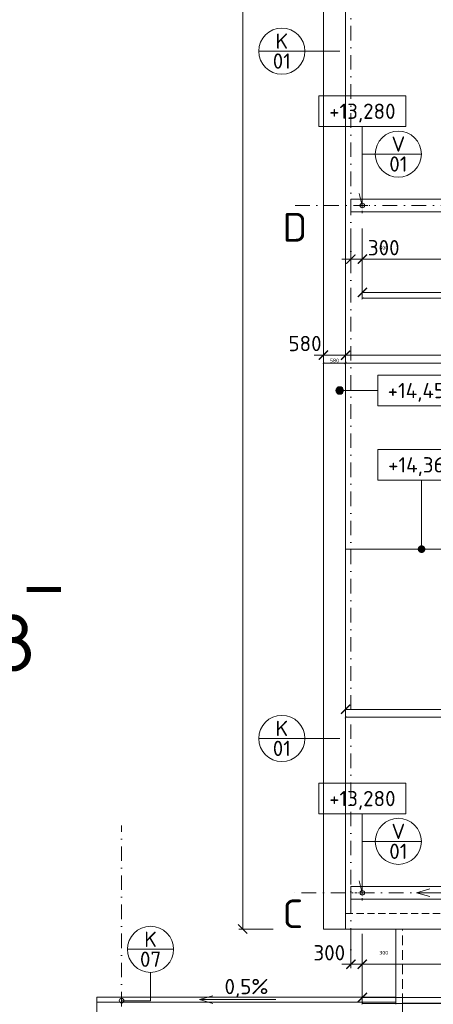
# Model space of a CAD drawing. Header units: millimetres. Extents: x -1695604 to 5289369, y -1488057 to 2187451.
# Tile 108 of 256: x -2667 to 8157, y 174380 to 200166. Entities that reach past the tile are written whole.
import ezdxf
from ezdxf.enums import TextEntityAlignment as Align

# ---------------------------------------------------------------- set-up
doc = ezdxf.new("R2010")
doc.units = ezdxf.units.MM
for name, pattern in [('CENTERX2', [101.6, 63.5, -12.7, 12.7, -12.7]), ('DASHDOT', [25.4, 12.7, -6.35, 0, -6.35]), ('ČÁRKOVANÁ', [19.05, 12.7, -6.35])]:
    doc.linetypes.add(name, pattern=pattern)
doc.layers.get('Defpoints').update_dxf_attribs({"color": 8})
for name, color, linetype, lineweight in [('A99_N_kce-pohl', 1, 'Continuous', 9), ('A99_N_koty-200', 5, 'Continuous', 5), ('A99_N_koty-200 @ 200', 5, 'Continuous', 5), ('A99_N_koty-200 @ 50 (2)', 5, 'Continuous', 5), ('A99_N_koty-vysk', 160, 'Continuous', 5), ('A99_N_txt-popis-200', 240, 'Continuous', 5), ('A99_N_znaceni 200', 5, 'Continuous', 5), ('A99_S_osy', 1, 'CENTERX2', 5)]:
    doc.layers.add(name, color=color, linetype=linetype, lineweight=lineweight)
doc.styles.add('A99_kota', font='isocpeur.ttf', dxfattribs={"height": 2})
doc.styles.add('A99_popis', font='isocpeur.ttf')
doc.styles.add('ad_popis 100', font='isocpeur.ttf', dxfattribs={"height": 200})
doc.dimstyles.new('A99_kota_200 new', dxfattribs={"dimscale": 200, "dimtxt": 2, "dimasz": 1.2, "dimexe": 0.5, "dimexo": 1.5, "dimgap": 0.3, "dimtad": 1, "dimdec": 0, "dimzin": 3, "dimdsep": 46, "dimtxsty": 'A99_kota', "dimblk": 'ARCHTICK', "dimcen": 2.5, "dimazin": 2, "dimtfac": 0.75, "dimtdec": 0, "dimtmove": 2, "dimatfit": 0, "dimfxl": 0, "dimtolj": 1, "dimtzin": 0, "dimlwd": 5, "dimlwe": 5, "dimarcsym": 0})

# ---------------------------------------------------------------- blocks, each defined once
blk = doc.blocks.new('_ArchTick')
at = {"color": 0, "linetype": 'ByBlock', "const_width": 0.15}
blk.add_lwpolyline([(-0.5, -0.5), (0.5, 0.5)], dxfattribs=at)
blk = doc.blocks.new('*D4316')
at = {"layer": 'A99_N_koty-200', "color": 0, "linetype": 'Continuous', "lineweight": 5, "transparency": 16777216}
for p, q in [((5280, 191380), (5040, 191380)), ((5280, 191380), (5280, 191480)), ((5280, 191380), (5860, 191380)), ((5860, 191380), (5860, 191480)), ((5860, 191380), (6100, 191380))]:
    blk.add_line(p, q, dxfattribs=at)
at = {"layer": 'Defpoints', "color": 0, "linetype": 'Continuous', "lineweight": 18, "transparency": 16777216}
for p in [(5280, 191380), (5860, 191380), (5860, 191380)]:
    blk.add_point(p, dxfattribs=at)
at = {"layer": 'A99_N_koty-200', "color": 0, "linetype": 'Continuous', "lineweight": 5, "transparency": 16777216, "xscale": 240, "yscale": 240, "zscale": 240}
blk.add_blockref('_ArchTick', (5280, 191380), dxfattribs=at)
at = {"layer": 'A99_N_koty-200', "color": 0, "linetype": 'Continuous', "lineweight": 5, "transparency": 16777216, "xscale": 240, "yscale": 240, "zscale": 240, "rotation": 180}
blk.add_blockref('_ArchTick', (5860, 191380), dxfattribs=at)
at = {"layer": 'A99_N_koty-200', "color": 0, "linetype": 'Continuous', "transparency": 16777216, "insert": (4800, 191685), "char_height": 400, "attachment_point": 5, "style": 'A99_kota'}
blk.add_mtext('\\A1;580', dxfattribs=at)
blk = doc.blocks.new('*D4317')
at = {"layer": 'A99_N_koty-200', "color": 0, "linetype": 'Continuous', "lineweight": 5, "transparency": 16777216}
for p, q in [((5280, 191305), (5280, 191150)), ((5280, 191175), (5860, 191175)), ((5860, 191305), (5860, 191150))]:
    blk.add_line(p, q, dxfattribs=at)
at = {"layer": 'Defpoints', "color": 0, "linetype": 'Continuous', "lineweight": 18, "transparency": 16777216}
for p in [(5280, 191380), (5860, 191380), (5860, 191175)]:
    blk.add_point(p, dxfattribs=at)
at = {"layer": 'A99_N_koty-200', "color": 0, "linetype": 'Continuous', "lineweight": 5, "transparency": 16777216, "xscale": 60, "yscale": 60, "zscale": 60, "rotation": 180}
blk.add_blockref('_ArchTick', (5280, 191175), dxfattribs=at)
at = {"layer": 'A99_N_koty-200', "color": 0, "linetype": 'Continuous', "lineweight": 5, "transparency": 16777216, "xscale": 60, "yscale": 60, "zscale": 60}
blk.add_blockref('_ArchTick', (5860, 191175), dxfattribs=at)
at = {"layer": 'A99_N_koty-200', "color": 0, "linetype": 'Continuous', "transparency": 16777216, "insert": (5570, 191240), "char_height": 100, "attachment_point": 5, "style": 'A99_kota'}
blk.add_mtext('\\A1;580', dxfattribs=at)
blk = doc.blocks.new('*D4319')
at = {"layer": 'A99_N_koty-200', "color": 0, "linetype": 'Continuous', "lineweight": 5, "transparency": 16777216}
for p, q in [((5860, 191380), (5860, 191480)), ((5860, 191380), (11930, 191380)), ((11930, 190580), (11930, 191480))]:
    blk.add_line(p, q, dxfattribs=at)
at = {"layer": 'Defpoints', "color": 0, "linetype": 'Continuous', "lineweight": 18, "transparency": 16777216}
for p in [(11930, 191380), (5860, 191175), (11930, 189255)]:
    blk.add_point(p, dxfattribs=at)
at = {"layer": 'A99_N_koty-200', "color": 0, "linetype": 'Continuous', "lineweight": 5, "transparency": 16777216, "xscale": 240, "yscale": 240, "zscale": 240, "rotation": 180}
blk.add_blockref('_ArchTick', (5860, 191380), dxfattribs=at)
at = {"layer": 'A99_N_koty-200', "color": 0, "linetype": 'Continuous', "lineweight": 5, "transparency": 16777216, "xscale": 240, "yscale": 240, "zscale": 240}
blk.add_blockref('_ArchTick', (11930, 191380), dxfattribs=at)
at = {"layer": 'A99_N_koty-200', "color": 0, "linetype": 'Continuous', "transparency": 16777216, "insert": (10567.5, 191680), "char_height": 400, "attachment_point": 5, "style": 'A99_kota'}
blk.add_mtext('\\A1;6070', dxfattribs=at)
blk = doc.blocks.new('*D4320')
at = {"layer": 'A99_N_koty-200', "color": 0, "linetype": 'Continuous', "lineweight": 5, "transparency": 16777216}
for p, q in [((5860, 191175), (5860, 191200)), ((5860, 191175), (11930, 191175)), ((11930, 190975), (11930, 191200))]:
    blk.add_line(p, q, dxfattribs=at)
at = {"layer": 'Defpoints', "color": 0, "linetype": 'Continuous', "lineweight": 18, "transparency": 16777216}
for p in [(5860, 191175), (11930, 191175), (11930, 189255)]:
    blk.add_point(p, dxfattribs=at)
at = {"layer": 'A99_N_koty-200', "color": 0, "linetype": 'Continuous', "lineweight": 5, "transparency": 16777216, "xscale": 60, "yscale": 60, "zscale": 60, "rotation": 180}
blk.add_blockref('_ArchTick', (5860, 191175), dxfattribs=at)
at = {"layer": 'A99_N_koty-200', "color": 0, "linetype": 'Continuous', "lineweight": 5, "transparency": 16777216, "xscale": 60, "yscale": 60, "zscale": 60}
blk.add_blockref('_ArchTick', (11930, 191175), dxfattribs=at)
at = {"layer": 'A99_N_koty-200', "color": 0, "linetype": 'Continuous', "transparency": 16777216, "insert": (8895, 191240), "char_height": 100, "attachment_point": 5, "style": 'A99_kota'}
blk.add_mtext('\\A1;6070', dxfattribs=at)
blk = doc.blocks.new('*U50')
at = {"color": 0, "linetype": 'ByBlock'}
blk.add_line((0, -2), (-5, -2), dxfattribs=at)
blk.add_lwpolyline([(0, -4), (11.4, -4), (11.4, 0), (0, 0)], close=True, dxfattribs=at)
at = {"color": 0, "linetype": 'ByBlock', "ltscale": 200, "const_width": 0.5}
blk.add_lwpolyline([(-5.25, -2, -1), (-4.75, -2, -1)], format="xyb", close=True, dxfattribs=at)
at = {"color": 0, "linetype": 'ByBlock'}
blk.add_circle((-5, -2), 0.5, dxfattribs=at)
at = {"color": 0, "linetype": 'ByBlock', "style": 'A99_kota'}
for tag, p in [('VYSKA', (5.7, -2.24)), ('VYSKA_POPIS1', (5.7, -6.04)), ('VYSKA_POPIS2', (5.9, -9.54)), ('VYSKA_POPIS3', (5.9, -13.04))]:
    blk.add_attdef(tag, text='', height=2, dxfattribs=at).set_placement(p, align=Align.MIDDLE)
blk = doc.blocks.new('*U51')
at = {"color": 0, "linetype": 'ByBlock'}
blk.add_line((5.7, -4), (5.7, -13.05), dxfattribs=at)
blk.add_lwpolyline([(0, -4), (11.4, -4), (11.4, 0), (0, 0)], close=True, dxfattribs=at)
at = {"color": 0, "linetype": 'ByBlock', "ltscale": 200, "const_width": 0.5}
blk.add_lwpolyline([(5.7, -13.3, -1), (5.7, -12.8, -1)], format="xyb", close=True, dxfattribs=at)
at = {"color": 0, "linetype": 'ByBlock', "style": 'A99_kota'}
for tag, p in [('VYSKA', (5.7, -2.24)), ('VYSKA_POPIS1', (5.7, -6.04)), ('VYSKA_POPIS2', (5.9, -9.54)), ('VYSKA_POPIS3', (5.9, -13.04))]:
    blk.add_attdef(tag, text='', height=2, dxfattribs=at).set_placement(p, align=Align.MIDDLE)
blk = doc.blocks.new('*D4493')
at = {"layer": 'A99_N_koty-200', "color": 0, "linetype": 'Continuous', "lineweight": 5, "transparency": 16777216}
for p, q in [((5860, 182105), (5860, 182205)), ((5860, 182105), (150690, 182105)), ((150690, 182105), (150690, 182205))]:
    blk.add_line(p, q, dxfattribs=at)
at = {"layer": 'Defpoints', "color": 0, "linetype": 'Continuous', "lineweight": 18, "transparency": 16777216}
for p in [(150690, 182105), (150690, 182095), (5860, 181900)]:
    blk.add_point(p, dxfattribs=at)
at = {"layer": 'A99_N_koty-200', "color": 0, "linetype": 'Continuous', "lineweight": 5, "transparency": 16777216, "xscale": 240, "yscale": 240, "zscale": 240, "rotation": 180}
blk.add_blockref('_ArchTick', (5860, 182105), dxfattribs=at)
at = {"layer": 'A99_N_koty-200', "color": 0, "linetype": 'Continuous', "lineweight": 5, "transparency": 16777216, "xscale": 240, "yscale": 240, "zscale": 240}
blk.add_blockref('_ArchTick', (150690, 182105), dxfattribs=at)
at = {"layer": 'A99_N_koty-200', "color": 0, "linetype": 'Continuous', "transparency": 16777216, "insert": (76950, 182405), "char_height": 400, "attachment_point": 5, "style": 'A99_kota'}
blk.add_mtext('\\A1;144830', dxfattribs=at)
blk = doc.blocks.new('*D4494')
at = {"layer": 'A99_N_koty-200', "color": 0, "linetype": 'Continuous', "lineweight": 5, "transparency": 16777216}
for p, q in [((5860, 181900), (5860, 181925)), ((5860, 181900), (150690, 181900)), ((150690, 182020), (150690, 181875))]:
    blk.add_line(p, q, dxfattribs=at)
at = {"layer": 'Defpoints', "color": 0, "linetype": 'Continuous', "lineweight": 18, "transparency": 16777216}
for p in [(150690, 182095), (5860, 181900), (150690, 181900)]:
    blk.add_point(p, dxfattribs=at)
at = {"layer": 'A99_N_koty-200', "color": 0, "linetype": 'Continuous', "lineweight": 5, "transparency": 16777216, "xscale": 60, "yscale": 60, "zscale": 60, "rotation": 180}
blk.add_blockref('_ArchTick', (5860, 181900), dxfattribs=at)
at = {"layer": 'A99_N_koty-200', "color": 0, "linetype": 'Continuous', "lineweight": 5, "transparency": 16777216, "xscale": 60, "yscale": 60, "zscale": 60}
blk.add_blockref('_ArchTick', (150690, 181900), dxfattribs=at)
at = {"layer": 'A99_N_koty-200', "color": 0, "linetype": 'Continuous', "transparency": 16777216, "insert": (78275, 181965), "char_height": 100, "attachment_point": 5, "style": 'A99_kota'}
blk.add_mtext('\\A1;144830', dxfattribs=at)
blk = doc.blocks.new('*U121')
at = {"color": 0, "linetype": 'ByBlock', "const_width": 0.63}
blk.add_lwpolyline([(-4.5, 0), (0, 0)], dxfattribs=at)
at = {"color": 0, "linetype": 'ByBlock', "style": 'A99_popis', "flags": 12}
blk.add_attdef('OZNŘ_3K', text='', height=5, rotation=0.0024, dxfattribs=at).set_placement((784.08, 77.08), align=Align.RIGHT)
at = {"color": 0, "linetype": 'ByBlock', "style": 'A99_popis'}
blk.add_attdef('OZNŘ_1K', (-9.63, -10.73), '', height=5, dxfattribs=at)
blk = doc.blocks.new('*U66')
at = {"color": 0, "linetype": 'ByBlock'}
for p, q in [((5.7, -4), (5.7, -14.35)), ((5.7, -14.35), (5.29, -12.8))]:
    blk.add_line(p, q, dxfattribs=at)
blk.add_lwpolyline([(0, -4), (11.4, -4), (11.4, 0), (0, 0)], close=True, dxfattribs=at)
at = {"color": 0, "linetype": 'ByBlock', "style": 'A99_kota'}
for tag, p in [('VYSKA', (5.7, -2.24)), ('VYSKA_POPIS1', (5.7, -6.04)), ('VYSKA_POPIS2', (5.9, -9.54)), ('VYSKA_POPIS3', (5.9, -13.04))]:
    blk.add_attdef(tag, text='', height=2, dxfattribs=at).set_placement(p, align=Align.MIDDLE)
blk = doc.blocks.new('*D5109')
at = {"layer": 'A99_N_koty-200', "color": 0, "linetype": 'Continuous', "lineweight": 5, "transparency": 16777216}
for p, q in [((6000, 194695), (6000, 193795)), ((6300, 194695), (6300, 193795)), ((6000, 193895), (5760, 193895)), ((6000, 193895), (6300, 193895)), ((6300, 193895), (6540, 193895))]:
    blk.add_line(p, q, dxfattribs=at)
at = {"layer": 'Defpoints', "color": 0, "linetype": 'Continuous', "lineweight": 18, "transparency": 16777216}
for p in [(6300, 195300), (6000, 195180), (6300, 193895)]:
    blk.add_point(p, dxfattribs=at)
at = {"layer": 'A99_N_koty-200', "color": 0, "linetype": 'Continuous', "lineweight": 5, "transparency": 16777216, "xscale": 240, "yscale": 240, "zscale": 240}
blk.add_blockref('_ArchTick', (6000, 193895), dxfattribs=at)
at = {"layer": 'A99_N_koty-200', "color": 0, "linetype": 'Continuous', "lineweight": 5, "transparency": 16777216, "xscale": 240, "yscale": 240, "zscale": 240, "rotation": 180}
blk.add_blockref('_ArchTick', (6300, 193895), dxfattribs=at)
at = {"layer": 'A99_N_koty-200', "color": 0, "linetype": 'Continuous', "transparency": 16777216, "insert": (6860, 194195), "char_height": 400, "attachment_point": 5, "style": 'A99_kota'}
blk.add_mtext('\\A1;300', dxfattribs=at)
blk = doc.blocks.new('*D5110')
at = {"layer": 'A99_N_koty-200', "color": 0, "linetype": 'Continuous', "lineweight": 5, "transparency": 16777216}
for p, q in [((6000, 194095), (6000, 193870)), ((6300, 194095), (6300, 193870)), ((6000, 193895), (5940, 193895)), ((6000, 193895), (6300, 193895)), ((6300, 193895), (6360, 193895))]:
    blk.add_line(p, q, dxfattribs=at)
at = {"layer": 'Defpoints', "color": 0, "linetype": 'Continuous', "lineweight": 18, "transparency": 16777216}
for p in [(6300, 195300), (6000, 195180), (6300, 193895)]:
    blk.add_point(p, dxfattribs=at)
at = {"layer": 'A99_N_koty-200', "color": 0, "linetype": 'Continuous', "lineweight": 5, "transparency": 16777216, "xscale": 60, "yscale": 60, "zscale": 60}
blk.add_blockref('_ArchTick', (6000, 193895), dxfattribs=at)
at = {"layer": 'A99_N_koty-200', "color": 0, "linetype": 'Continuous', "lineweight": 5, "transparency": 16777216, "xscale": 60, "yscale": 60, "zscale": 60, "rotation": 180}
blk.add_blockref('_ArchTick', (6300, 193895), dxfattribs=at)
at = {"layer": 'A99_N_koty-200', "color": 0, "linetype": 'Continuous', "transparency": 16777216, "insert": (6860, 194195), "char_height": 100, "attachment_point": 5, "style": 'A99_kota'}
blk.add_mtext('\\A1;300', dxfattribs=at)
blk = doc.blocks.new('*D5112')
at = {"layer": 'A99_N_koty-200', "color": 0, "linetype": 'Continuous', "lineweight": 5, "transparency": 16777216}
for p, q in [((6300, 193825), (6300, 192925)), ((18300, 193825), (18300, 192925)), ((6300, 193025), (18300, 193025))]:
    blk.add_line(p, q, dxfattribs=at)
at = {"layer": 'Defpoints', "color": 0, "linetype": 'Continuous', "lineweight": 18, "transparency": 16777216}
for p in [(6300, 195300), (18300, 195300), (18300, 193025)]:
    blk.add_point(p, dxfattribs=at)
at = {"layer": 'A99_N_koty-200', "color": 0, "linetype": 'Continuous', "lineweight": 5, "transparency": 16777216, "xscale": 240, "yscale": 240, "zscale": 240, "rotation": 180}
blk.add_blockref('_ArchTick', (6300, 193025), dxfattribs=at)
at = {"layer": 'A99_N_koty-200', "color": 0, "linetype": 'Continuous', "lineweight": 5, "transparency": 16777216, "xscale": 240, "yscale": 240, "zscale": 240}
blk.add_blockref('_ArchTick', (18300, 193025), dxfattribs=at)
at = {"layer": 'A99_N_koty-200', "color": 0, "linetype": 'Continuous', "transparency": 16777216, "insert": (12300, 193285), "char_height": 400, "attachment_point": 5, "style": 'A99_kota'}
blk.add_mtext('\\A1;12000', dxfattribs=at)
blk = doc.blocks.new('*D5113')
at = {"layer": 'A99_N_koty-200', "color": 0, "linetype": 'Continuous', "lineweight": 5, "transparency": 16777216}
for p, q in [((6300, 193070), (6300, 192845)), ((18300, 193070), (18300, 192845)), ((6300, 192870), (18300, 192870))]:
    blk.add_line(p, q, dxfattribs=at)
at = {"layer": 'Defpoints', "color": 0, "linetype": 'Continuous', "lineweight": 18, "transparency": 16777216}
for p in [(6300, 195300), (18300, 195300), (18300, 192870)]:
    blk.add_point(p, dxfattribs=at)
at = {"layer": 'A99_N_koty-200', "color": 0, "linetype": 'Continuous', "lineweight": 5, "transparency": 16777216, "xscale": 60, "yscale": 60, "zscale": 60, "rotation": 180}
blk.add_blockref('_ArchTick', (6300, 192870), dxfattribs=at)
at = {"layer": 'A99_N_koty-200', "color": 0, "linetype": 'Continuous', "lineweight": 5, "transparency": 16777216, "xscale": 60, "yscale": 60, "zscale": 60}
blk.add_blockref('_ArchTick', (18300, 192870), dxfattribs=at)
at = {"layer": 'A99_N_koty-200', "color": 0, "linetype": 'Continuous', "transparency": 16777216, "insert": (12300, 192935), "char_height": 100, "attachment_point": 5, "style": 'A99_kota'}
blk.add_mtext('\\A1;12000', dxfattribs=at)
blk = doc.blocks.new('*D5115')
at = {"layer": 'A99_N_koty-200', "color": 0, "linetype": 'Continuous', "lineweight": 5, "transparency": 16777216}
for p, q in [((6300, 194390), (6300, 193795)), ((12300, 194390), (12300, 193795)), ((6300, 193895), (12300, 193895))]:
    blk.add_line(p, q, dxfattribs=at)
at = {"layer": 'Defpoints', "color": 0, "linetype": 'Continuous', "lineweight": 18, "transparency": 16777216}
for p in [(6300, 194690), (12300, 194690), (12300, 193895)]:
    blk.add_point(p, dxfattribs=at)
at = {"layer": 'A99_N_koty-200', "color": 0, "linetype": 'Continuous', "lineweight": 5, "transparency": 16777216, "xscale": 240, "yscale": 240, "zscale": 240, "rotation": 180}
blk.add_blockref('_ArchTick', (6300, 193895), dxfattribs=at)
at = {"layer": 'A99_N_koty-200', "color": 0, "linetype": 'Continuous', "lineweight": 5, "transparency": 16777216, "xscale": 240, "yscale": 240, "zscale": 240}
blk.add_blockref('_ArchTick', (12300, 193895), dxfattribs=at)
at = {"layer": 'A99_N_koty-200', "color": 0, "linetype": 'Continuous', "transparency": 16777216, "insert": (10560, 194155), "char_height": 400, "attachment_point": 5, "style": 'A99_kota'}
blk.add_mtext('\\A1;6000', dxfattribs=at)
blk = doc.blocks.new('*D5116')
at = {"layer": 'A99_N_koty-200', "color": 0, "linetype": 'Continuous', "lineweight": 5, "transparency": 16777216}
for p, q in [((6300, 194095), (6300, 193870)), ((12300, 194095), (12300, 193870)), ((6300, 193895), (12300, 193895))]:
    blk.add_line(p, q, dxfattribs=at)
at = {"layer": 'Defpoints', "color": 0, "linetype": 'Continuous', "lineweight": 18, "transparency": 16777216}
for p in [(6300, 194690), (12300, 194690), (12300, 193895)]:
    blk.add_point(p, dxfattribs=at)
at = {"layer": 'A99_N_koty-200', "color": 0, "linetype": 'Continuous', "lineweight": 5, "transparency": 16777216, "xscale": 60, "yscale": 60, "zscale": 60, "rotation": 180}
blk.add_blockref('_ArchTick', (6300, 193895), dxfattribs=at)
at = {"layer": 'A99_N_koty-200', "color": 0, "linetype": 'Continuous', "lineweight": 5, "transparency": 16777216, "xscale": 60, "yscale": 60, "zscale": 60}
blk.add_blockref('_ArchTick', (12300, 193895), dxfattribs=at)
at = {"layer": 'A99_N_koty-200', "color": 0, "linetype": 'Continuous', "transparency": 16777216, "insert": (9300, 193960), "char_height": 100, "attachment_point": 5, "style": 'A99_kota'}
blk.add_mtext('\\A1;6000', dxfattribs=at)
blk = doc.blocks.new('*D5229')
at = {"layer": 'A99_N_koty-200', "color": 0, "linetype": 'Continuous', "lineweight": 5, "transparency": 16777216}
for p, q in [((6000, 176230), (6000, 175330)), ((6300, 176230), (6300, 175330)), ((6000, 175430), (5760, 175430)), ((6000, 175430), (6300, 175430)), ((6300, 175430), (6540, 175430))]:
    blk.add_line(p, q, dxfattribs=at)
at = {"layer": 'Defpoints', "color": 0, "linetype": 'Continuous', "lineweight": 18, "transparency": 16777216}
for p in [(6000, 176715), (6300, 176835), (6300, 175430)]:
    blk.add_point(p, dxfattribs=at)
at = {"layer": 'A99_N_koty-200', "color": 0, "linetype": 'Continuous', "lineweight": 5, "transparency": 16777216, "xscale": 240, "yscale": 240, "zscale": 240}
blk.add_blockref('_ArchTick', (6000, 175430), dxfattribs=at)
at = {"layer": 'A99_N_koty-200', "color": 0, "linetype": 'Continuous', "lineweight": 5, "transparency": 16777216, "xscale": 240, "yscale": 240, "zscale": 240, "rotation": 180}
blk.add_blockref('_ArchTick', (6300, 175430), dxfattribs=at)
at = {"layer": 'A99_N_koty-200', "color": 0, "linetype": 'Continuous', "transparency": 16777216, "insert": (5435, 175730), "char_height": 400, "attachment_point": 5, "style": 'A99_kota'}
blk.add_mtext('\\A1;300', dxfattribs=at)
blk = doc.blocks.new('*D5230')
at = {"layer": 'A99_N_koty-200', "color": 0, "linetype": 'Continuous', "lineweight": 5, "transparency": 16777216}
for p, q in [((6000, 175630), (6000, 175405)), ((6300, 175630), (6300, 175405)), ((6000, 175430), (5940, 175430)), ((6000, 175430), (6300, 175430)), ((6300, 175430), (6360, 175430))]:
    blk.add_line(p, q, dxfattribs=at)
at = {"layer": 'Defpoints', "color": 0, "linetype": 'Continuous', "lineweight": 18, "transparency": 16777216}
for p in [(6000, 176715), (6300, 176835), (6300, 175430)]:
    blk.add_point(p, dxfattribs=at)
at = {"layer": 'A99_N_koty-200', "color": 0, "linetype": 'Continuous', "lineweight": 5, "transparency": 16777216, "xscale": 60, "yscale": 60, "zscale": 60}
blk.add_blockref('_ArchTick', (6000, 175430), dxfattribs=at)
at = {"layer": 'A99_N_koty-200', "color": 0, "linetype": 'Continuous', "lineweight": 5, "transparency": 16777216, "xscale": 60, "yscale": 60, "zscale": 60, "rotation": 180}
blk.add_blockref('_ArchTick', (6300, 175430), dxfattribs=at)
at = {"layer": 'A99_N_koty-200', "color": 0, "linetype": 'Continuous', "transparency": 16777216, "insert": (6860, 175730), "char_height": 100, "attachment_point": 5, "style": 'A99_kota'}
blk.add_mtext('\\A1;300', dxfattribs=at)
blk = doc.blocks.new('*D5232')
at = {"layer": 'A99_N_koty-200', "color": 0, "linetype": 'Continuous', "lineweight": 5, "transparency": 16777216}
for p, q in [((6300, 175360), (6300, 174460)), ((18300, 175360), (18300, 174460)), ((6300, 174560), (18300, 174560))]:
    blk.add_line(p, q, dxfattribs=at)
at = {"layer": 'Defpoints', "color": 0, "linetype": 'Continuous', "lineweight": 18, "transparency": 16777216}
for p in [(6300, 177300), (18300, 176835), (18300, 174560)]:
    blk.add_point(p, dxfattribs=at)
at = {"layer": 'A99_N_koty-200', "color": 0, "linetype": 'Continuous', "lineweight": 5, "transparency": 16777216, "xscale": 240, "yscale": 240, "zscale": 240, "rotation": 180}
blk.add_blockref('_ArchTick', (6300, 174560), dxfattribs=at)
at = {"layer": 'A99_N_koty-200', "color": 0, "linetype": 'Continuous', "lineweight": 5, "transparency": 16777216, "xscale": 240, "yscale": 240, "zscale": 240}
blk.add_blockref('_ArchTick', (18300, 174560), dxfattribs=at)
at = {"layer": 'A99_N_koty-200', "color": 0, "linetype": 'Continuous', "transparency": 16777216, "insert": (12300, 174820), "char_height": 400, "attachment_point": 5, "style": 'A99_kota'}
blk.add_mtext('\\A1;12000', dxfattribs=at)
blk = doc.blocks.new('*D5233')
at = {"layer": 'A99_N_koty-200', "color": 0, "linetype": 'Continuous', "lineweight": 5, "transparency": 16777216}
for p, q in [((6300, 174605), (6300, 174380)), ((18300, 174605), (18300, 174380)), ((6300, 174405), (18300, 174405))]:
    blk.add_line(p, q, dxfattribs=at)
at = {"layer": 'Defpoints', "color": 0, "linetype": 'Continuous', "lineweight": 18, "transparency": 16777216}
for p in [(6300, 177300), (18300, 176835), (18300, 174405)]:
    blk.add_point(p, dxfattribs=at)
at = {"layer": 'A99_N_koty-200', "color": 0, "linetype": 'Continuous', "lineweight": 5, "transparency": 16777216, "xscale": 60, "yscale": 60, "zscale": 60, "rotation": 180}
blk.add_blockref('_ArchTick', (6300, 174405), dxfattribs=at)
at = {"layer": 'A99_N_koty-200', "color": 0, "linetype": 'Continuous', "lineweight": 5, "transparency": 16777216, "xscale": 60, "yscale": 60, "zscale": 60}
blk.add_blockref('_ArchTick', (18300, 174405), dxfattribs=at)
at = {"layer": 'A99_N_koty-200', "color": 0, "linetype": 'Continuous', "transparency": 16777216, "insert": (12300, 174470), "char_height": 100, "attachment_point": 5, "style": 'A99_kota'}
blk.add_mtext('\\A1;12000', dxfattribs=at)
blk = doc.blocks.new('*D5235')
at = {"layer": 'A99_N_koty-200', "color": 0, "linetype": 'Continuous', "lineweight": 5, "transparency": 16777216}
for p, q in [((6300, 175925), (6300, 175330)), ((12300, 175925), (12300, 175330)), ((6300, 175430), (12300, 175430))]:
    blk.add_line(p, q, dxfattribs=at)
at = {"layer": 'Defpoints', "color": 0, "linetype": 'Continuous', "lineweight": 18, "transparency": 16777216}
for p in [(6300, 176225), (12300, 176225), (12300, 175430)]:
    blk.add_point(p, dxfattribs=at)
at = {"layer": 'A99_N_koty-200', "color": 0, "linetype": 'Continuous', "lineweight": 5, "transparency": 16777216, "xscale": 240, "yscale": 240, "zscale": 240, "rotation": 180}
blk.add_blockref('_ArchTick', (6300, 175430), dxfattribs=at)
at = {"layer": 'A99_N_koty-200', "color": 0, "linetype": 'Continuous', "lineweight": 5, "transparency": 16777216, "xscale": 240, "yscale": 240, "zscale": 240}
blk.add_blockref('_ArchTick', (12300, 175430), dxfattribs=at)
at = {"layer": 'A99_N_koty-200', "color": 0, "linetype": 'Continuous', "transparency": 16777216, "insert": (9300, 175690), "char_height": 400, "attachment_point": 5, "style": 'A99_kota'}
blk.add_mtext('\\A1;6000', dxfattribs=at)
blk = doc.blocks.new('*D5236')
at = {"layer": 'A99_N_koty-200', "color": 0, "linetype": 'Continuous', "lineweight": 5, "transparency": 16777216}
for p, q in [((6300, 175630), (6300, 175405)), ((12300, 175630), (12300, 175405)), ((6300, 175430), (12300, 175430))]:
    blk.add_line(p, q, dxfattribs=at)
at = {"layer": 'Defpoints', "color": 0, "linetype": 'Continuous', "lineweight": 18, "transparency": 16777216}
for p in [(6300, 176225), (12300, 176225), (12300, 175430)]:
    blk.add_point(p, dxfattribs=at)
at = {"layer": 'A99_N_koty-200', "color": 0, "linetype": 'Continuous', "lineweight": 5, "transparency": 16777216, "xscale": 60, "yscale": 60, "zscale": 60, "rotation": 180}
blk.add_blockref('_ArchTick', (6300, 175430), dxfattribs=at)
at = {"layer": 'A99_N_koty-200', "color": 0, "linetype": 'Continuous', "lineweight": 5, "transparency": 16777216, "xscale": 60, "yscale": 60, "zscale": 60}
blk.add_blockref('_ArchTick', (12300, 175430), dxfattribs=at)
at = {"layer": 'A99_N_koty-200', "color": 0, "linetype": 'Continuous', "transparency": 16777216, "insert": (9300, 175495), "char_height": 100, "attachment_point": 5, "style": 'A99_kota'}
blk.add_mtext('\\A1;6000', dxfattribs=at)
blk = doc.blocks.new('*U20')
at = {"color": 0, "linetype": 'ByBlock'}
blk.add_line((-3.02, 0), (3.02, 0), dxfattribs=at)
blk.add_circle((0, 0), 3.02, dxfattribs=at)
at = {"color": 0, "linetype": 'ByBlock', "style": 'A99_popis'}
for tag, p in [('KATEGORIE', (0, 1.31)), ('PRVEK', (0, -1.3))]:
    blk.add_attdef(tag, text='', height=2, dxfattribs=at).set_placement(p, align=Align.MIDDLE_CENTER)
blk = doc.blocks.new('*D5709')
at = {"layer": 'A99_N_koty-200', "color": 0, "linetype": 'Continuous', "lineweight": 5, "transparency": 16777216}
for p, q in [((3970, 231775), (3070, 231775)), ((3170, 176350), (3170, 231775)), ((3970, 176350), (3070, 176350))]:
    blk.add_line(p, q, dxfattribs=at)
at = {"layer": 'Defpoints', "color": 0, "linetype": 'Continuous', "lineweight": 18, "transparency": 16777216}
for p in [(3170, 231775), (5600, 231775), (5280, 176350)]:
    blk.add_point(p, dxfattribs=at)
at = {"layer": 'A99_N_koty-200', "color": 0, "linetype": 'Continuous', "lineweight": 5, "transparency": 16777216, "xscale": 240, "yscale": 240, "zscale": 240}
for p, rotation in [((3170, 231775), 90), ((3170, 176350), 270)]:
    blk.add_blockref('_ArchTick', p, dxfattribs=dict(at, rotation=rotation))
at = {"layer": 'A99_N_koty-200', "color": 0, "linetype": 'Continuous', "transparency": 16777216, "insert": (2910, 204063), "char_height": 400, "attachment_point": 5, "rotation": 90, "style": 'A99_kota'}
blk.add_mtext('\\A1;55425', dxfattribs=at)
blk = doc.blocks.new('*D5710')
at = {"layer": 'A99_N_koty-200', "color": 0, "linetype": 'Continuous', "lineweight": 5, "transparency": 16777216}
for p, q in [((3370, 231775), (3145, 231775)), ((3170, 176350), (3170, 231775)), ((3370, 176350), (3145, 176350))]:
    blk.add_line(p, q, dxfattribs=at)
at = {"layer": 'Defpoints', "color": 0, "linetype": 'Continuous', "lineweight": 18, "transparency": 16777216}
for p in [(3170, 231775), (5600, 231775), (5280, 176350)]:
    blk.add_point(p, dxfattribs=at)
at = {"layer": 'A99_N_koty-200', "color": 0, "linetype": 'Continuous', "lineweight": 5, "transparency": 16777216, "xscale": 60, "yscale": 60, "zscale": 60}
for p, rotation in [((3170, 231775), 90), ((3170, 176350), 270)]:
    blk.add_blockref('_ArchTick', p, dxfattribs=dict(at, rotation=rotation))
at = {"layer": 'A99_N_koty-200', "color": 0, "linetype": 'Continuous', "transparency": 16777216, "insert": (3105, 204063), "char_height": 100, "attachment_point": 5, "rotation": 90, "style": 'A99_kota'}
blk.add_mtext('\\A1;55425', dxfattribs=at)
blk = doc.blocks.new('*U5892')
at = {"layer": 'A99_N_koty-200 @ 200', "linetype": 'Continuous'}
dim = blk.add_linear_dim(base=(5860, 191380), p1=(5280, 191380), p2=(5860, 191380), dimstyle='A99_kota_200 new', override={"dimscale": 200, "dimtix": 1, "dimtofl": 1, "dimtmove": 2, "dimatfit": 0}, dxfattribs=at)
dim.commit()
dim.dimension.update_dxf_attribs({"geometry": '*D4316', "text_midpoint": (4800, 191685), "dimtype": 128})
at = {"layer": 'A99_N_koty-200 @ 50 (2)', "linetype": 'Continuous'}
dim = blk.add_linear_dim(base=(5860, 191175), p1=(5280, 191380), p2=(5860, 191380), dimstyle='A99_kota_200 new', override={"dimscale": 50, "dimtix": 1, "dimtofl": 1, "dimtmove": 2, "dimatfit": 0}, dxfattribs=at)
dim.commit()
dim.dimension.update_dxf_attribs({"geometry": '*D4317', "text_midpoint": (5570, 191240)})
blk = doc.blocks.new('*U5893')
at = {"layer": 'A99_N_koty-200 @ 200', "linetype": 'Continuous'}
dim = blk.add_linear_dim(base=(11930, 191380), p1=(5860, 191175), p2=(11930, 189255), dimstyle='A99_kota_200 new', override={"dimscale": 200, "dimtix": 1, "dimtofl": 1, "dimtmove": 2, "dimatfit": 0}, dxfattribs=at)
dim.commit()
dim.dimension.update_dxf_attribs({"geometry": '*D4319', "text_midpoint": (10567.5, 191680), "dimtype": 128})
at = {"layer": 'A99_N_koty-200 @ 50 (2)', "linetype": 'Continuous'}
dim = blk.add_linear_dim(base=(11930, 191175), p1=(5860, 191175), p2=(11930, 189255), dimstyle='A99_kota_200 new', override={"dimscale": 50, "dimtix": 1, "dimtofl": 1, "dimtmove": 2, "dimatfit": 0}, dxfattribs=at)
dim.commit()
dim.dimension.update_dxf_attribs({"geometry": '*D4320', "text_midpoint": (8895, 191240)})
blk = doc.blocks.new('*U5953')
at = {"layer": 'A99_N_koty-200 @ 200', "linetype": 'Continuous'}
dim = blk.add_linear_dim(base=(150690, 182105), p1=(5860, 181900), p2=(150690, 182095), dimstyle='A99_kota_200 new', override={"dimscale": 200, "dimtix": 1, "dimtofl": 1, "dimtmove": 2, "dimatfit": 0}, dxfattribs=at)
dim.commit()
dim.dimension.update_dxf_attribs({"geometry": '*D4493', "text_midpoint": (76950, 182405), "dimtype": 128})
at = {"layer": 'A99_N_koty-200 @ 50 (2)', "linetype": 'Continuous'}
dim = blk.add_linear_dim(base=(150690, 181900), p1=(5860, 181900), p2=(150690, 182095), dimstyle='A99_kota_200 new', override={"dimscale": 50, "dimtix": 1, "dimtofl": 1, "dimtmove": 2, "dimatfit": 0}, dxfattribs=at)
dim.commit()
dim.dimension.update_dxf_attribs({"geometry": '*D4494', "text_midpoint": (78275, 181965)})
blk = doc.blocks.new('*U6124')
at = {"layer": 'A99_N_koty-200 @ 200', "linetype": 'Continuous'}
dim = blk.add_linear_dim(base=(6300, 193895), p1=(6000, 195180), p2=(6300, 195300), dimstyle='A99_kota_200 new', override={"dimscale": 200, "dimtix": 1, "dimtofl": 1, "dimtmove": 2, "dimatfit": 0}, dxfattribs=at)
dim.commit()
dim.dimension.update_dxf_attribs({"geometry": '*D5109', "text_midpoint": (6860, 194195), "dimtype": 128})
at = {"layer": 'A99_N_koty-200 @ 50 (2)', "linetype": 'Continuous'}
dim = blk.add_linear_dim(base=(6300, 193895), p1=(6000, 195180), p2=(6300, 195300), dimstyle='A99_kota_200 new', override={"dimscale": 50, "dimtix": 1, "dimtofl": 1, "dimtmove": 2, "dimatfit": 0}, dxfattribs=at)
dim.commit()
dim.dimension.update_dxf_attribs({"geometry": '*D5110', "text_midpoint": (6860, 194195), "dimtype": 128})
blk = doc.blocks.new('*U6125')
at = {"layer": 'A99_N_koty-200 @ 200', "linetype": 'Continuous'}
dim = blk.add_linear_dim(base=(18300, 193025), p1=(6300, 195300), p2=(18300, 195300), dimstyle='A99_kota_200 new', override={"dimscale": 200, "dimtix": 1, "dimtofl": 1, "dimtmove": 2, "dimatfit": 0}, dxfattribs=at)
dim.commit()
dim.dimension.update_dxf_attribs({"geometry": '*D5112', "text_midpoint": (12300, 193285)})
at = {"layer": 'A99_N_koty-200 @ 50 (2)', "linetype": 'Continuous'}
dim = blk.add_linear_dim(base=(18300, 192870), p1=(6300, 195300), p2=(18300, 195300), dimstyle='A99_kota_200 new', override={"dimscale": 50, "dimtix": 1, "dimtofl": 1, "dimtmove": 2, "dimatfit": 0}, dxfattribs=at)
dim.commit()
dim.dimension.update_dxf_attribs({"geometry": '*D5113', "text_midpoint": (12300, 192935)})
blk = doc.blocks.new('*U6126')
at = {"layer": 'A99_N_koty-200 @ 200', "linetype": 'Continuous'}
dim = blk.add_linear_dim(base=(12300, 193895), p1=(6300, 194690), p2=(12300, 194690), dimstyle='A99_kota_200 new', override={"dimscale": 200, "dimtix": 1, "dimtofl": 1, "dimtmove": 2, "dimatfit": 0}, dxfattribs=at)
dim.commit()
dim.dimension.update_dxf_attribs({"geometry": '*D5115', "text_midpoint": (10560, 194155), "dimtype": 128})
at = {"layer": 'A99_N_koty-200 @ 50 (2)', "linetype": 'Continuous'}
dim = blk.add_linear_dim(base=(12300, 193895), p1=(6300, 194690), p2=(12300, 194690), dimstyle='A99_kota_200 new', override={"dimscale": 50, "dimtix": 1, "dimtofl": 1, "dimtmove": 2, "dimatfit": 0}, dxfattribs=at)
dim.commit()
dim.dimension.update_dxf_attribs({"geometry": '*D5116', "text_midpoint": (9300, 193960)})
blk = doc.blocks.new('*U6164')
at = {"layer": 'A99_N_koty-200 @ 200', "linetype": 'Continuous'}
dim = blk.add_linear_dim(base=(6300, 175430), p1=(6000, 176715), p2=(6300, 176835), dimstyle='A99_kota_200 new', override={"dimscale": 200, "dimtix": 1, "dimtofl": 1, "dimtmove": 2, "dimatfit": 0}, dxfattribs=at)
dim.commit()
dim.dimension.update_dxf_attribs({"geometry": '*D5229', "text_midpoint": (5435, 175730), "dimtype": 128})
at = {"layer": 'A99_N_koty-200 @ 50 (2)', "linetype": 'Continuous'}
dim = blk.add_linear_dim(base=(6300, 175430), p1=(6000, 176715), p2=(6300, 176835), dimstyle='A99_kota_200 new', override={"dimscale": 50, "dimtix": 1, "dimtofl": 1, "dimtmove": 2, "dimatfit": 0}, dxfattribs=at)
dim.commit()
dim.dimension.update_dxf_attribs({"geometry": '*D5230', "text_midpoint": (6860, 175730), "dimtype": 128})
blk = doc.blocks.new('*U6165')
at = {"layer": 'A99_N_koty-200 @ 200', "linetype": 'Continuous'}
dim = blk.add_linear_dim(base=(18300, 174560), p1=(6300, 177300), p2=(18300, 176835), dimstyle='A99_kota_200 new', override={"dimscale": 200, "dimtix": 1, "dimtofl": 1, "dimtmove": 2, "dimatfit": 0}, dxfattribs=at)
dim.commit()
dim.dimension.update_dxf_attribs({"geometry": '*D5232', "text_midpoint": (12300, 174820)})
at = {"layer": 'A99_N_koty-200 @ 50 (2)', "linetype": 'Continuous'}
dim = blk.add_linear_dim(base=(18300, 174405), p1=(6300, 177300), p2=(18300, 176835), dimstyle='A99_kota_200 new', override={"dimscale": 50, "dimtix": 1, "dimtofl": 1, "dimtmove": 2, "dimatfit": 0}, dxfattribs=at)
dim.commit()
dim.dimension.update_dxf_attribs({"geometry": '*D5233', "text_midpoint": (12300, 174470)})
blk = doc.blocks.new('*U6166')
at = {"layer": 'A99_N_koty-200 @ 200', "linetype": 'Continuous'}
dim = blk.add_linear_dim(base=(12300, 175430), p1=(6300, 176225), p2=(12300, 176225), dimstyle='A99_kota_200 new', override={"dimscale": 200, "dimtix": 1, "dimtofl": 1, "dimtmove": 2, "dimatfit": 0}, dxfattribs=at)
dim.commit()
dim.dimension.update_dxf_attribs({"geometry": '*D5235', "text_midpoint": (9300, 175690)})
at = {"layer": 'A99_N_koty-200 @ 50 (2)', "linetype": 'Continuous'}
dim = blk.add_linear_dim(base=(12300, 175430), p1=(6300, 176225), p2=(12300, 176225), dimstyle='A99_kota_200 new', override={"dimscale": 50, "dimtix": 1, "dimtofl": 1, "dimtmove": 2, "dimatfit": 0}, dxfattribs=at)
dim.commit()
dim.dimension.update_dxf_attribs({"geometry": '*D5236', "text_midpoint": (9300, 175495)})
blk = doc.blocks.new('*U6349')
at = {"layer": 'A99_N_koty-200 @ 200', "linetype": 'Continuous'}
dim = blk.add_linear_dim(base=(3170, 231775), p1=(5280, 176350), p2=(5600, 231775), angle=90, dimstyle='A99_kota_200 new', override={"dimscale": 200, "dimtix": 1, "dimtofl": 1, "dimtmove": 2, "dimatfit": 0}, dxfattribs=at)
dim.commit()
dim.dimension.update_dxf_attribs({"geometry": '*D5709', "text_midpoint": (2910, 204062.5)})
at = {"layer": 'A99_N_koty-200 @ 50 (2)', "linetype": 'Continuous'}
dim = blk.add_linear_dim(base=(3170, 231775), p1=(5280, 176350), p2=(5600, 231775), angle=90, dimstyle='A99_kota_200 new', override={"dimscale": 50, "dimtix": 1, "dimtofl": 1, "dimtmove": 2, "dimatfit": 0}, dxfattribs=at)
dim.commit()
dim.dimension.update_dxf_attribs({"geometry": '*D5710', "text_midpoint": (3105, 204062.5)})

msp = doc.modelspace()

# ---------------------------------------------------------------- linework, layer by layer
at = {"layer": 'A99_N_kce-pohl', "linetype": 'ČÁRKOVANÁ', "lineweight": 9, "ltscale": 15}
msp.add_line((5860, 176760), (150690, 176760), dxfattribs=at)
at = {"layer": 'A99_N_kce-pohl', "linetype": 'Continuous', "lineweight": 9}
for points in [[(5280, 176350), (5280, 233125)], [(5280, 232250), (5280, 176350), (7180, 176350), (7180, 174440)], [(5860, 176350), (5860, 231775)], [(11790, 186300), (5860, 186300)], [(7180, 174570), (7180, 174380)]]:
    msp.add_lwpolyline(points, dxfattribs=at)
at = {"layer": 'A99_N_kce-pohl', "color": 1, "linetype": 'Continuous', "ltscale": 25}
msp.add_lwpolyline([(150690, 195135), (150690, 195465), (6000, 195465), (6000, 195135)], close=True, dxfattribs=at)
at = {"layer": 'A99_N_kce-pohl', "linetype": 'DASHDOT', "lineweight": 5, "ltscale": 5}
for points in [[(6300, 195100), (6300, 195500)], [(6100, 195300), (6500, 195300)], [(6300, 177100), (6300, 177500)], [(6100, 177300), (6500, 177300)]]:
    msp.add_lwpolyline(points, dxfattribs=at)
at = {"layer": 'A99_N_kce-pohl', "linetype": 'Continuous', "ltscale": 25}
msp.add_lwpolyline([(150690, 177135), (150690, 177465), (6000, 177465), (6000, 177135)], close=True, dxfattribs=at)
msp.add_lwpolyline([(7180, 174440), (-650, 174440), (-650, 148960), (138875, 148960), (138875, 176350)], dxfattribs=at)
at = {"layer": 'A99_N_kce-pohl', "linetype": 'Continuous', "lineweight": 9, "ltscale": 15}
msp.add_lwpolyline([(138875.5, 176350), (7180, 176350)], dxfattribs=at)
at = {"layer": 'A99_N_kce-pohl', "color": 30, "linetype": 'ČÁRKOVANÁ', "lineweight": 5, "ltscale": 20, "true_color": 0xff6e3d}
msp.add_lwpolyline([(7350, 174405), (7350, 176350)], dxfattribs=at)
at = {"layer": 'A99_N_kce-pohl', "linetype": 'Continuous'}
for points in [[(7180, 174570), (-650, 174570)], [(7180, 174570), (-650, 174570)], [(-650, 174570), (-650, 174440)]]:
    msp.add_lwpolyline(points, dxfattribs=at)
at = {"layer": 'A99_N_kce-pohl', "color": 1, "linetype": 'Continuous', "lineweight": 9, "ltscale": 25}
msp.add_lwpolyline([(138352.5, 174145), (138352.5, 174410), (7350, 174410), (7350, 174145)], close=True, dxfattribs=at)
at = {"layer": 'A99_N_kce-pohl', "color": 254, "linetype": 'ČÁRKOVANÁ', "lineweight": 5, "ltscale": 20, "true_color": 0xffd9cc}
msp.add_lwpolyline([(7350, 148960), (7350, 148960), (7350, 174380)], dxfattribs=at)
at = {"layer": 'A99_N_kce-pohl', "linetype": 'Continuous'}
for centre in [(6300, 195300), (6300, 177300), (0, 174475)]:
    msp.add_circle(centre, 60, dxfattribs=at)
at = {"layer": 'A99_N_koty-vysk'}
for points in [[(7720, 177300), (8070, 177400)], [(7720, 177300), (9720, 177300)], [(7720, 177300), (8070, 177200)], [(2040, 174505), (2390, 174605)], [(2040, 174505), (4040, 174505)], [(2040, 174505), (2390, 174405)]]:
    msp.add_lwpolyline(points, dxfattribs=at)
at = {"layer": 'A99_N_znaceni 200', "lineweight": 5}
for points in [[(4796.9, 199342.5), (5715.1, 199342.5)], [(4796.9, 181342.5), (5715.1, 181342.5)]]:
    msp.add_lwpolyline(points, dxfattribs=at)
at = {"layer": 'A99_N_znaceni 200'}
for points in [[(6638.5, 196646.5), (6300, 196646.5)], [(6638.5, 178646.5), (6300, 178646.5)], [(757.5, 175216), (757.5, 174475), (0, 174475)]]:
    msp.add_lwpolyline(points, dxfattribs=at)
at = {"layer": 'A99_S_osy', "linetype": 'DASHDOT', "lineweight": 5, "ltscale": 30}
for points in [[(6000, 250300), (6000, 175600)], [(176395, 195300), (4375, 195300)], [(0, 146890), (0, 179060)], [(177325, 177300), (4375, 177300)]]:
    msp.add_lwpolyline(points, dxfattribs=at)

# ---------------------------------------------------------------- block references
at = {"layer": 'A99_N_koty-200', "color": 3, "linetype": 'Continuous', "lineweight": 18}
for name in ['*U6124', '*U6125', '*U6126', '*U5892', '*U5893', '*U5953', '*U6165', '*U6166']:
    msp.add_blockref(name, (0, 0), dxfattribs=at)
at = {"layer": 'A99_N_koty-vysk', "xscale": 200, "yscale": 200, "zscale": 200}
for name, p, values in [('*U66', (5160, 198170), {'VYSKA': '+13,280'}), ('*U50', (6710, 190855), {'VYSKA': '+14,450'}), ('*U51', (6710, 188910), {'VYSKA': '+14,362'}), ('*U66', (5160, 180170), {'VYSKA': '+13,280'})]:
    msp.add_blockref(name, p, dxfattribs=at).add_auto_attribs(values)
at = {"layer": 'A99_N_znaceni 200', "xscale": 200, "yscale": 200, "zscale": 200}
for p, values in [((4192.9, 199342.5), {'KATEGORIE': 'K', 'PRVEK': '01'}), ((7242.5, 196646.5), {'KATEGORIE': 'V', 'PRVEK': '01'}), ((4192.9, 181342.5), {'KATEGORIE': 'K', 'PRVEK': '01'}), ((7242.5, 178646.5), {'KATEGORIE': 'V', 'PRVEK': '01'}), ((757.5, 175820), {'KATEGORIE': 'K', 'PRVEK': '07'})]:
    msp.add_blockref('*U20', p, dxfattribs=at).add_auto_attribs(values)

# ---------------------------------------------------------------- texts
at = {"layer": 'A99_N_koty-vysk', "insert": (2693, 175045), "char_height": 400, "attachment_point": 1, "style": 'ad_popis 100'}
msp.add_mtext_dynamic_manual_height_columns('0,5%', width=673.852, gutter_width=2000, heights=[0], dxfattribs=at)
at = {"layer": 'A99_N_txt-popis-200', "color": 1, "lineweight": 0, "insert": (4211.5, 195105), "char_height": 750, "attachment_point": 1, "style": 'ad_popis 100', "bg_fill": 3, "box_fill_scale": 1, "bg_fill_color": 256, "bg_fill_transparency": 0}
msp.add_mtext_dynamic_manual_height_columns('D', width=832.5, gutter_width=1000, heights=[0], dxfattribs=at)

# ---------------------------------------------------------------- next in the draw order: block references
at = {"layer": 'A99_N_txt-popis-200'}
ref = msp.add_blockref('*U121', (-1585, 185245), dxfattribs=dict(at, xscale=200, yscale=200, zscale=200))
ref.add_attrib('OZNŘ_1K', 'B', (-3511.5, 183099), dxfattribs={"layer": '0', "color": 0, "linetype": 'ByBlock', "height": 1500, "style": 'A99_popis'})

# ---------------------------------------------------------------- next in the draw order: texts
at = {"layer": 'A99_N_txt-popis-200', "color": 1, "lineweight": 0, "insert": (4211.5, 177125), "char_height": 750, "attachment_point": 1, "style": 'ad_popis 100', "bg_fill": 3, "box_fill_scale": 1, "bg_fill_color": 256, "bg_fill_transparency": 0}
msp.add_mtext_dynamic_manual_height_columns('C', width=832.5, gutter_width=1000, heights=[0], dxfattribs=at)

# ---------------------------------------------------------------- next in the draw order: block references
at = {"layer": 'A99_N_koty-200', "color": 3, "linetype": 'Continuous', "lineweight": 18}
for name in ['*U6349', '*U6164']:
    msp.add_blockref(name, (0, 0), dxfattribs=at)

doc.saveas('drawing.dxf')
